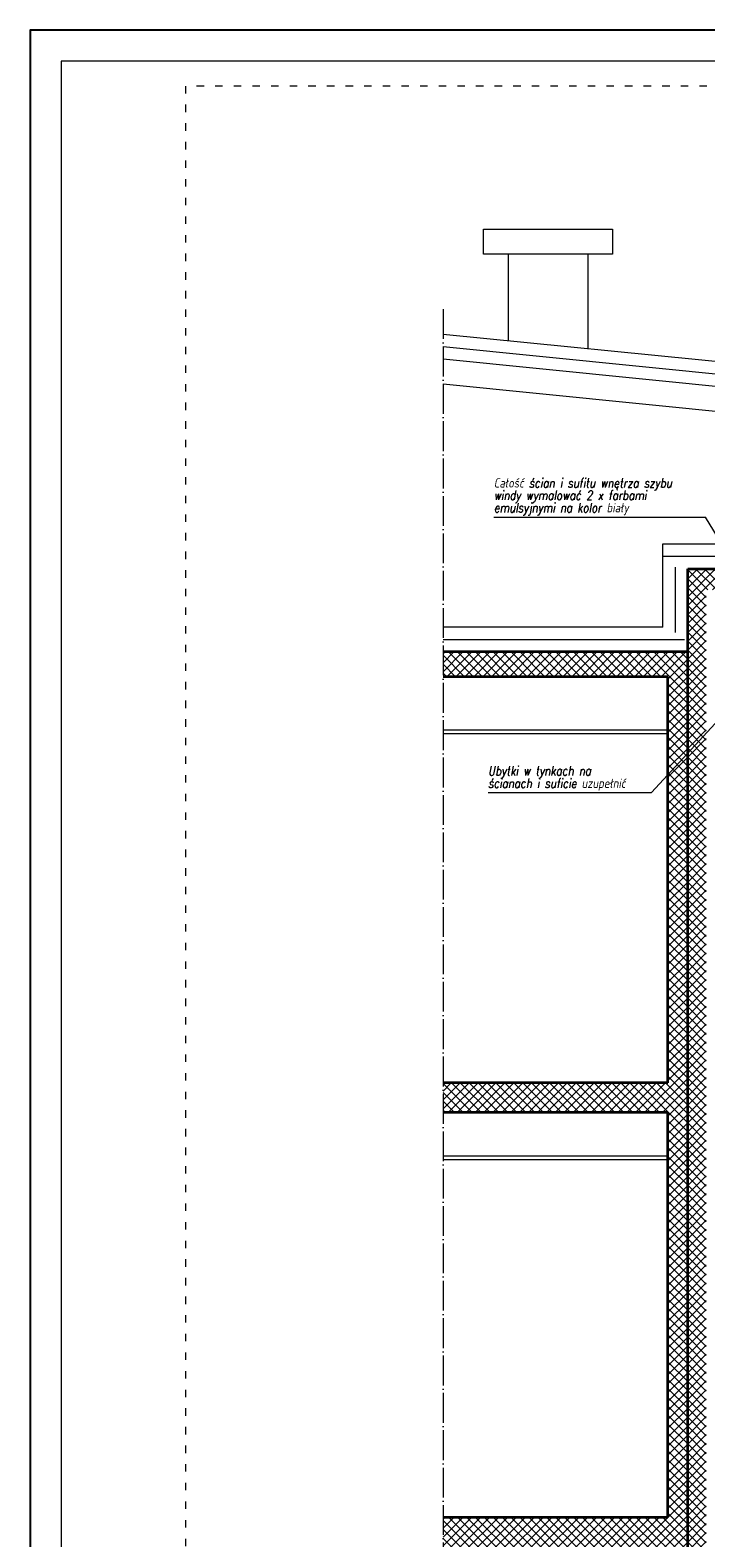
# Model space of a CAD drawing. Header units: millimetres. Extents: x 558 to 31258, y -5755 to 11028.
# Tile 13 of 58: x 28288 to 28832, y 9814 to 11028. Entities that reach past the tile are written whole.
import ezdxf
from ezdxf.enums import TextEntityAlignment as Align

# ---------------------------------------------------------------- set-up
doc = ezdxf.new("R2010")
doc.units = ezdxf.units.MM
doc.linetypes.add('ACAD_ISO03W100', pattern=[30, 12, -18])
doc.linetypes.add('ACAD_ISO04W100', pattern=[30, 24, -3, 0, -3])
for name, color, linetype, lineweight in [('K_Grube', 4, 'Continuous', 35), ('K_Kreskowanie', 8, 'Continuous', 5), ('K_Opis_zmienny', 2, 'Continuous', 13), ('K_Osie', 1, 'ACAD_ISO04W100', 5), ('K_Ramka', 7, 'Continuous', 18), ('K_Widokowe', 6, 'Continuous', 13)]:
    doc.layers.add(name, color=color, linetype=linetype, lineweight=lineweight)
doc.styles.add('Zwykły 50', font='romans.shx', dxfattribs={"width": 0.8, "oblique": 10, "height": 7.5})
doc.linetypes.add('GRADZINOWANIE', pattern='A,0.00254,-2.54,[134,ltypeshp.shx,S=2.54,R=0,X=-2.54,Y=0],-5.08,[134,ltypeshp.shx,S=2.54,R=180,X=2.54,Y=0],-2.54', length=10.16254)
pattern_1 = [(45, (-181.491, 0), (-3.59210245, 3.59210245), []), (135, (-181.491, 0), (-3.59210245, -3.59210245), [])]

msp = doc.modelspace()

# ---------------------------------------------------------------- hatches: boundary and pattern name
at = {"layer": 'K_Kreskowanie', "ltscale": 5}
h = msp.add_hatch(dxfattribs=at)
h.set_pattern_fill('ANSI37', color=256, scale=1.6)
h.set_pattern_definition(pattern_1)
h.paths.add_polyline_path([(29079.52, 9197.004), (29069.52, 9197.004), (29069.52, 9192.004), (29064.52, 9191.879), (29064.52, 9097.004), (28832.52, 9097.004), (28832.52, 10577.004), (29064.52, 10577.004), (29064.52, 10403.004), (29079.52, 10403.004), (29079.52, 10594.004), (28817.52, 10594.004), (28817.52, 9077.004), (29079.52, 9077.004), (29079.52, 9197.004)], is_closed=False)
h = msp.add_hatch(dxfattribs=at)
h.set_pattern_fill('ANSI37', color=256, scale=1.6)
h.set_pattern_definition(pattern_1)
h.paths.add_polyline_path([(28620.52, 10527.004), (28620.52, 10507.004), (28801.52, 10507.004), (28801.52, 10180.004), (28620.52, 10180.004), (28620.52, 10156.004), (28801.52, 10156.004), (28801.52, 9830.004), (28620.52, 9830.004), (28620.52, 9802.004), (28801.52, 9802.004), (28801.52, 9480.004), (28620.52, 9480.004), (28620.52, 9437.004), (28817.52, 9437.004), (28817.52, 10527.004), (28620.52, 10527.004)], is_closed=False)

# ---------------------------------------------------------------- linework, layer by layer
at = {"layer": 'Defpoints'}
msp.add_lwpolyline([(28288.02, 8927.836), (31258.02, 8927.836), (31258.02, 11027.836), (28288.02, 11027.836)], close=True, dxfattribs=at)
at = {"layer": 'K_Grube', "ltscale": 5}
for p, q in [((28817.52, 10180.004), (28817.52, 10594.004)), ((28817.52, 10594.004), (29079.52, 10594.004)), ((28817.52, 10527.004), (28620.52, 10527.004)), ((28801.52, 10507.004), (28620.52, 10507.004)), ((28801.52, 10180.004), (28801.52, 10507.004)), ((28801.52, 10180.004), (28620.52, 10180.004)), ((28817.52, 9830.004), (28817.52, 10180.004)), ((28801.52, 10156.004), (28620.52, 10156.004)), ((28801.52, 9830.004), (28801.52, 10156.004)), ((28801.52, 9830.004), (28620.52, 9830.004)), ((28801.52, 9830.004), (28620.52, 9830.004)), ((28817.52, 9480.004), (28817.52, 9830.004))]:
    msp.add_line(p, q, dxfattribs=at)
at = {"layer": 'K_Kreskowanie', "ltscale": 5}
for p, q in [((28797.52, 10614.004), (29099.52, 10614.004)), ((28797.52, 10547.004), (28797.52, 10614.004)), ((28797.52, 10547.004), (28620.52, 10547.004))]:
    msp.add_line(p, q, dxfattribs=at)
at = {"layer": 'K_Kreskowanie', "linetype": 'GRADZINOWANIE', "ltscale": 0.8}
for p, q in [((29097.401, 10604.004), (28797.52, 10604.004)), ((28807.52, 10595.266), (28807.52, 10542.785)), ((28620.52, 10537.004), (28815.074, 10537.004))]:
    msp.add_line(p, q, dxfattribs=at)
at = {"layer": 'K_Opis_zmienny'}
for p, q in [((28661.432, 10635.682), (28831.739, 10635.682)), ((28885.972, 10546.257), (28831.739, 10635.682)), ((28861.16, 10492.877), (28788.464, 10413.746)), ((28656.775, 10413.746), (28788.464, 10413.746))]:
    msp.add_line(p, q, dxfattribs=at)
at = {"layer": 'K_Opis_zmienny', "linetype": 'ACAD_ISO03W100', "ltscale": 0.5}
msp.add_lwpolyline([(29613.02, 10982.836), (28413.02, 10982.836), (28413.02, 8972.836), (29613.02, 8972.836)], close=True, dxfattribs=at)
at = {"layer": 'K_Osie'}
msp.add_line((28620.52, 10803.104), (28620.52, 9157.004), dxfattribs=at)
at = {"layer": 'K_Ramka'}
msp.add_lwpolyline([(28313.02, 8952.836), (31233.02, 8952.836), (31233.02, 11002.836), (28313.02, 11002.836)], close=True, dxfattribs=at)
at = {"layer": 'K_Widokowe', "ltscale": 5}
for p, q in [((28653.024, 10847.434), (28653.024, 10867.434)), ((28653.024, 10867.434), (28757.041, 10867.434)), ((28757.041, 10867.434), (28757.041, 10847.434)), ((28673.024, 10847.434), (28653.024, 10847.434)), ((28673.024, 10847.434), (28673.024, 10777.854)), ((28737.041, 10847.434), (28673.024, 10847.434)), ((28737.041, 10847.434), (28737.041, 10771.452)), ((28757.041, 10847.434), (28737.041, 10847.434)), ((28620.52, 10783.104), (29405.52, 10704.604)), ((28620.52, 10763.004), (29405.52, 10684.504)), ((28620.52, 10742.904), (29405.52, 10664.404)), ((28801.52, 10464.004), (28620.52, 10464.004)), ((28801.52, 10461.004), (28620.52, 10461.004)), ((28801.52, 10121.004), (28620.52, 10121.004)), ((28801.52, 10118.004), (28620.52, 10118.004))]:
    msp.add_line(p, q, dxfattribs=at)
at = {"layer": 'K_Widokowe', "linetype": 'GRADZINOWANIE', "ltscale": 0.8}
msp.add_line((28620.52, 10773.054), (29405.52, 10694.554), dxfattribs=at)

# ---------------------------------------------------------------- texts
at = {"layer": 'K_Opis_zmienny', "style": 'Zwykły 50', "oblique": 10, "width": 0.8}
for s, p in [('Całość ścian i sufitu wnętrza szybu', (28661.432, 10663.182)), ('windy wymalować 2 x farbami', (28661.432, 10653.182)), ('emulsyjnymi na kolor biały', (28661.432, 10643.182)), ('Ubytki w tynkach na', (28656.775, 10431.246)), ('ścianach i suficie uzupełnić', (28656.775, 10421.246))]:
    msp.add_text(s, height=7.5, dxfattribs=at).set_placement(p, align=Align.MIDDLE_LEFT)

doc.saveas('drawing.dxf')
